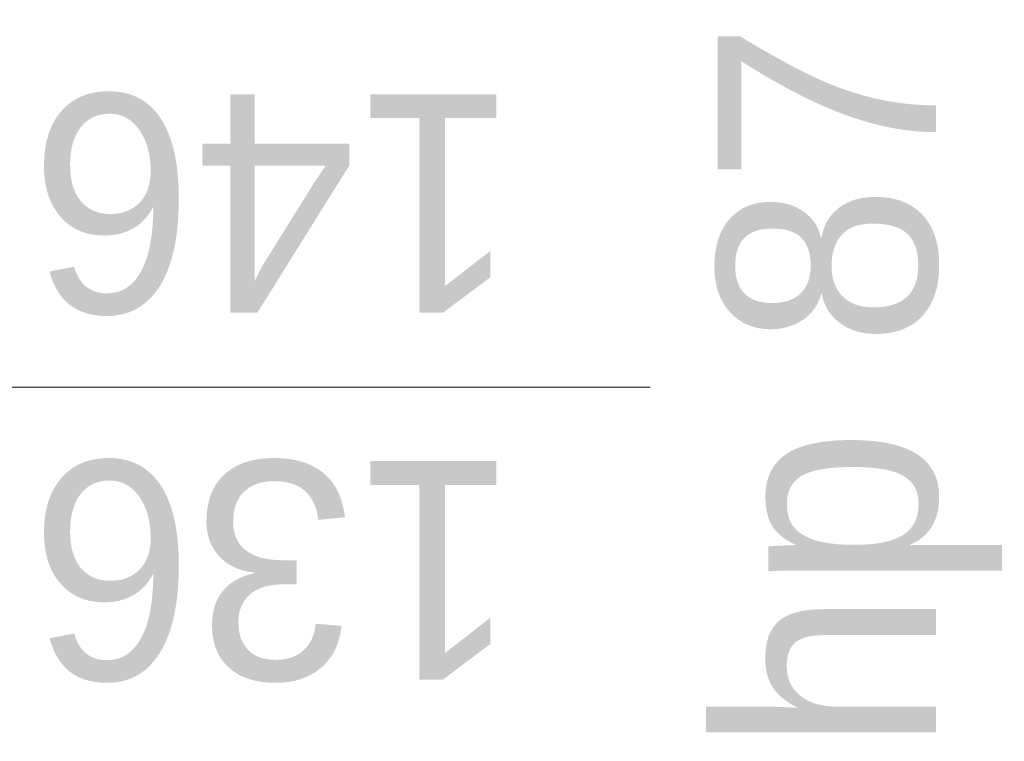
# Model space of a CAD drawing. Extents: x -528673 to -468586, y 24609 to 131944.
# Tile 29 of 87: x -480182 to -479461, y 44895 to 45424. Entities that reach past the tile are written whole.
import ezdxf

# ---------------------------------------------------------------- set-up
doc = ezdxf.new("R2010")
doc.units = 0
doc.header["$MEASUREMENT"] = 0
doc.layers.add('#PODKŁAD', color=252, linetype='Continuous')
doc.layers.add('INWENT. OKNA_Nr_Pióra__21', color=252, linetype='Continuous', lineweight=9)
doc.layers.add('INWENT. OKNA_Nr_Pióra__5', color=252, linetype='Continuous', lineweight=13)
doc.styles.add('GENERATED_STYLE_5', font='txt')

# ---------------------------------------------------------------- blocks, each defined once
blk = doc.blocks.new('PARTER')
at = {"layer": 'INWENT. OKNA_Nr_Pióra__5', "color": 252, "linetype": 'Continuous', "lineweight": 15}
blk.add_line((-480630.19, 45154.54), (-479720.19, 45154.54), dxfattribs=at)
at = {"layer": 'INWENT. OKNA_Nr_Pióra__21', "color": 252, "linetype": 'Continuous', "lineweight": 15, "insert": (-479670.83, 45154.54), "char_height": 160, "attachment_point": 2, "rotation": 90, "style": 'GENERATED_STYLE_5'}
blk.add_mtext('{hp 87}', dxfattribs=at)
at = {"layer": 'INWENT. OKNA_Nr_Pióra__21', "color": 252, "linetype": 'Continuous', "lineweight": 15, "insert": (-479995.19, 44940.36), "char_height": 160, "width": 709.2272, "attachment_point": 2, "rotation": 180, "line_spacing_factor": 1.007581, "style": 'GENERATED_STYLE_5'}
blk.add_mtext('{136\\P146}', dxfattribs=at)

msp = doc.modelspace()

# ---------------------------------------------------------------- block references
at = {"layer": '#PODKŁAD'}
msp.add_blockref('PARTER', (0, 0), dxfattribs=at)

doc.saveas('drawing.dxf')
